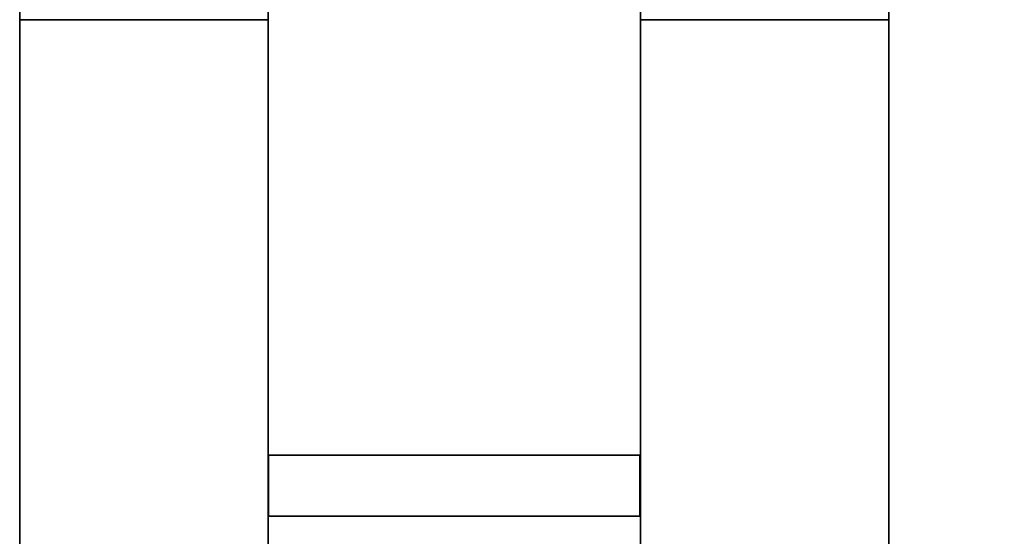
# Model space of a CAD drawing. Header units: millimetres. Extents: x -35 to 33166, y -35 to 31591.
# Tile 98 of 100: x 13803 to 14206, y 1226 to 1437. Entities that reach past the tile are written whole.
import ezdxf

# ---------------------------------------------------------------- set-up
doc = ezdxf.new("R2010")
doc.units = ezdxf.units.MM
doc.header["$LTSCALE"] = 25.4
doc.layers.get('0').update_dxf_attribs({"true_color": 0xffffff})
doc.layers.add('ICF - L1', color=7, linetype='Continuous', true_color=0xb4b464)
doc.layers.add('ICF - L2', color=7, linetype='Continuous', true_color=0x64ff64)

# ---------------------------------------------------------------- blocks, each defined once
blk = doc.blocks.new('6XR35_90_C_Web')
for p, q in [((-76.07, -46.84, -12.5), (-76.07, 46.84, -12.5)), ((-76.07, 46.84, -12.5), (76.07, 46.84, -12.5)), ((76.07, 46.84, 12.5), (-76.07, 46.84, 12.5)), ((-76.07, 46.84, 12.5), (-76.07, -46.84, 12.5)), ((-76.07, 46.84, -12.5), (-76.07, 46.84, 12.5)), ((76.07, 46.84, -12.5), (76.07, -46.84, -12.5)), ((76.07, -46.84, 12.5), (76.07, 46.84, 12.5)), ((76.07, 46.84, 12.5), (76.07, 46.84, -12.5)), ((76.07, -46.84, -12.5), (-76.07, -46.84, -12.5)), ((-76.07, -46.84, 12.5), (76.07, -46.84, 12.5)), ((-76.07, -46.84, 12.5), (-76.07, -46.84, -12.5)), ((76.07, -46.84, -12.5), (76.07, -46.84, 12.5))]:
    blk.add_line(p, q)
blk = doc.blocks.new('Group8134')
for p, q in [((-571.55, -355.6, 457.2), (-571.55, -254, 457.2)), ((-571.55, -254, 457.2), (-571.55, -254, 0)), ((-571.55, -254, 0), (-571.55, -355.6, 0)), ((-571.55, -254, 0), (-254, -254, 0)), ((-571.55, -254, 457.2), (-254, -254, 457.2)), ((-254, -254, 0), (-254, -402.8, 0)), ((-254, -254, 457.2), (-254, -254, 0)), ((-254, -254, 457.2), (-254, -402.8, 457.2)), ((-571.55, -355.6, 0), (-571.55, -355.6, 457.2)), ((-571.55, -355.6, 0), (-355.6, -355.6, 0)), ((-355.6, -355.6, 457.2), (-571.55, -355.6, 457.2)), ((-355.6, -355.6, 0), (-355.6, -402.8, 0)), ((-355.6, -402.8, 457.2), (-355.6, -355.6, 457.2)), ((-355.6, -355.6, 457.2), (-355.6, -355.6, 0)), ((-254, -402.8, 457.2), (-355.6, -402.8, 457.2)), ((-355.6, -402.8, 457.2), (-355.6, -402.8, 0)), ((-355.6, -402.8, 0), (-254, -402.8, 0)), ((-254, -402.8, 0), (-254, -402.8, 457.2))]:
    blk.add_line(p, q)
blk = doc.blocks.new('Group8135')
for p, q in [((-571.55, -101.6, 457.2), (-571.55, 0, 457.2)), ((-571.55, 0, 457.2), (-571.55, 0, 0)), ((-571.55, 0, 0), (-571.55, -101.6, 0)), ((-571.55, 0, 457.2), (0, 0, 457.2)), ((-571.55, 0, 0), (0, 0, 0)), ((-571.55, -101.6, 0), (-571.55, -101.6, 457.2)), ((-571.55, -101.6, 0), (-227.79, -101.6, 0)), ((-571.55, -101.6, 457.2), (-227.79, -101.6, 457.2))]:
    blk.add_line(p, q)
blk = doc.blocks.new('6XR35_90_C_MSG#63')
for name in ['Group8135', 'Group8134']:
    blk.add_blockref(name, (0, 0))
at = {"extrusion": (1, -1.02405e-15, 1.15708e-14)}
blk.add_blockref('6XR35_90_C_Web', (-177.67, 358.96, -381), dxfattribs=at)
at = {"extrusion": (1, -1.02405e-15, -1.15708e-14)}
blk.add_blockref('6XR35_90_C_Web', (-177.67, 97.84, -381), dxfattribs=at)
blk = doc.blocks.new('Group7827')
for p, q in [((-402.8, -254, 0), (-402.8, -355.6, 0)), ((-402.8, -355.6, 457.2), (-402.8, -254, 457.2)), ((-402.8, -254, 457.2), (-402.8, -254, 0)), ((-254, -254, 0), (-402.8, -254, 0)), ((-254, -254, 457.2), (-402.8, -254, 457.2)), ((-254, -254, 0), (-254, -571.55, 0)), ((-254, -254, 457.2), (-254, -254, 0)), ((-254, -254, 457.2), (-254, -571.55, 457.2)), ((-402.8, -355.6, 0), (-402.8, -355.6, 457.2)), ((-355.6, -355.6, 457.2), (-402.8, -355.6, 457.2)), ((-402.8, -355.6, 0), (-355.6, -355.6, 0)), ((-355.6, -571.55, 457.2), (-355.6, -355.6, 457.2)), ((-355.6, -355.6, 457.2), (-355.6, -355.6, 0)), ((-355.6, -355.6, 0), (-355.6, -571.55, 0)), ((-355.6, -571.55, 0), (-254, -571.55, 0)), ((-254, -571.55, 457.2), (-355.6, -571.55, 457.2)), ((-355.6, -571.55, 457.2), (-355.6, -571.55, 0)), ((-254, -571.55, 0), (-254, -571.55, 457.2))]:
    blk.add_line(p, q)
blk = doc.blocks.new('Group7828')
for p, q in [((0, 0, 0), (0, -571.55, 0)), ((0, 0, 457.2), (0, -571.55, 457.2)), ((-101.6, -571.55, 457.2), (-101.6, -227.96, 457.2)), ((-101.6, -227.96, 0), (-101.6, -571.55, 0))]:
    blk.add_line(p, q)
blk = doc.blocks.new('6XR35_90_C_MSG#26')
for name in ['Group7828', 'Group7827']:
    blk.add_blockref(name, (0, 0))
at = {"extrusion": (9.17096e-16, 1, -1.15708e-14)}
blk.add_blockref('6XR35_90_C_Web', (177.8, 99.45, -381), dxfattribs=at)
at = {"extrusion": (9.17096e-16, 1, 1.15708e-14)}
blk.add_blockref('6XR35_90_C_Web', (177.8, 360.57, -381), dxfattribs=at)
blk = doc.blocks.new('Group7830')
for p, q in [((-571.55, -355.6, 457.2), (-571.55, -254, 457.2)), ((-571.55, -254, 457.2), (-571.55, -254, 0)), ((-571.55, -254, 0), (-571.55, -355.6, 0)), ((-571.55, -254, 0), (-254, -254, 0)), ((-571.55, -254, 457.2), (-254, -254, 457.2)), ((-571.55, -355.6, 0), (-571.55, -355.6, 457.2)), ((-571.55, -355.6, 0), (-355.6, -355.6, 0)), ((-571.55, -355.6, 457.2), (-355.6, -355.6, 457.2))]:
    blk.add_line(p, q)
blk = doc.blocks.new('Group7831')
for p, q in [((-571.55, 0, 457.2), (0, 0, 457.2)), ((-571.55, 0, 0), (0, 0, 0)), ((-571.55, 0, 457.2), (-571.55, 0, 0)), ((-571.55, -101.6, 457.2), (-571.55, 0, 457.2)), ((-571.55, 0, 0), (-571.55, -101.6, 0)), ((-571.55, -101.6, 0), (-571.55, -101.6, 457.2)), ((-571.55, -101.6, 0), (-227.79, -101.6, 0)), ((-571.55, -101.6, 457.2), (-227.79, -101.6, 457.2))]:
    blk.add_line(p, q)
blk = doc.blocks.new('6XR35_90_C_MSG#27')
for name in ['Group7831', 'Group7830']:
    blk.add_blockref(name, (0, 0))
blk = doc.blocks.new('Group8488')
for p, q in [((-571.55, -355.6, 457.2), (-571.55, -254, 457.2)), ((-571.55, -254, 457.2), (-571.55, -254, 0)), ((-571.55, -254, 0), (-571.55, -355.6, 0)), ((-571.55, -254, 457.2), (-254, -254, 457.2)), ((-571.55, -254, 0), (-254, -254, 0)), ((-571.55, -355.6, 0), (-571.55, -355.6, 457.2)), ((-571.55, -355.6, 457.2), (-355.6, -355.6, 457.2)), ((-571.55, -355.6, 0), (-355.6, -355.6, 0))]:
    blk.add_line(p, q)
blk = doc.blocks.new('Group8489')
for p, q in [((-571.55, 0, 0), (0, 0, 0)), ((-571.55, -101.6, 0), (-571.55, 0, 0)), ((-571.55, -101.6, 457.2), (-571.55, 0, 457.2)), ((-571.55, 0, 457.2), (-571.55, 0, 0)), ((-571.55, 0, 457.2), (0, 0, 457.2)), ((-571.55, -101.6, 0), (-227.79, -101.6, 0)), ((-571.55, -101.6, 0), (-571.55, -101.6, 457.2)), ((-227.79, -101.6, 457.2), (-571.55, -101.6, 457.2))]:
    blk.add_line(p, q)
blk = doc.blocks.new('6XR35_90_C_MSG#95')
for name in ['Group8489', 'Group8488']:
    blk.add_blockref(name, (0, 0))
blk = doc.blocks.new('Group8650')
for p, q in [((-571.55, -355.6, 457.2), (-571.55, -254, 457.2)), ((-571.55, -254, 457.2), (-571.55, -254, 0)), ((-571.55, -254, 0), (-571.55, -355.6, 0)), ((-571.55, -254, 0), (-254, -254, 0)), ((-571.55, -254, 457.2), (-254, -254, 457.2)), ((-254, -254, 0), (-254, -402.8, 0)), ((-254, -254, 457.2), (-254, -254, 0)), ((-254, -254, 457.2), (-254, -402.8, 457.2)), ((-571.55, -355.6, 457.2), (-571.55, -355.6, 0)), ((-571.55, -355.6, 0), (-355.6, -355.6, 0)), ((-355.6, -355.6, 457.2), (-571.55, -355.6, 457.2)), ((-355.6, -355.6, 0), (-355.6, -402.8, 0)), ((-355.6, -402.8, 457.2), (-355.6, -355.6, 457.2)), ((-355.6, -355.6, 457.2), (-355.6, -355.6, 0)), ((-254, -402.8, 457.2), (-355.6, -402.8, 457.2)), ((-355.6, -402.8, 457.2), (-355.6, -402.8, 0)), ((-355.6, -402.8, 0), (-254, -402.8, 0)), ((-254, -402.8, 0), (-254, -402.8, 457.2))]:
    blk.add_line(p, q)
blk = doc.blocks.new('Group#295')
for p, q in [((-571.55, -101.6, 457.2), (-571.55, 0, 457.2)), ((-571.55, 0, 457.2), (-571.55, 0, 0)), ((-571.55, 0, 0), (-571.55, -101.6, 0)), ((-571.55, 0, 457.2), (0, 0, 457.2)), ((-571.55, 0, 0), (0, 0, 0)), ((-571.55, -101.6, 0), (-571.55, -101.6, 457.2)), ((-571.55, -101.6, 0), (-227.79, -101.6, 0)), ((-571.55, -101.6, 457.2), (-227.79, -101.6, 457.2))]:
    blk.add_line(p, q)
blk = doc.blocks.new('6XR35_90_C_MSG#129')
for name in ['Group#295', 'Group8650']:
    blk.add_blockref(name, (0, 0))
at = {"extrusion": (1, -1.02405e-15, 1.15708e-14)}
blk.add_blockref('6XR35_90_C_Web', (-177.67, 358.96, -381), dxfattribs=at)
at = {"extrusion": (1, -1.02405e-15, -1.15708e-14)}
blk.add_blockref('6XR35_90_C_Web', (-177.67, 97.84, -381), dxfattribs=at)
blk = doc.blocks.new('Group#1499')
for p, q in [((-402.8, -254, 0), (-402.8, -355.6, 0)), ((-402.8, -355.6, 457.2), (-402.8, -254, 457.2)), ((-402.8, -254, 457.2), (-402.8, -254, 0)), ((-254, -254, 0), (-402.8, -254, 0)), ((-254, -254, 457.2), (-402.8, -254, 457.2)), ((-254, -254, 0), (-254, -571.55, 0)), ((-254, -254, 457.2), (-254, -254, 0)), ((-254, -254, 457.2), (-254, -571.55, 457.2)), ((-402.8, -355.6, 0), (-402.8, -355.6, 457.2)), ((-355.6, -355.6, 457.2), (-402.8, -355.6, 457.2)), ((-402.8, -355.6, 0), (-355.6, -355.6, 0)), ((-355.6, -571.55, 457.2), (-355.6, -355.6, 457.2)), ((-355.6, -355.6, 457.2), (-355.6, -355.6, 0)), ((-355.6, -355.6, 0), (-355.6, -571.55, 0)), ((-355.6, -571.55, 0), (-355.6, -571.55, 457.2)), ((-355.6, -571.55, 0), (-254, -571.55, 0)), ((-254, -571.55, 457.2), (-355.6, -571.55, 457.2)), ((-254, -571.55, 0), (-254, -571.55, 457.2))]:
    blk.add_line(p, q)
blk = doc.blocks.new('Group#1500')
for p, q in [((0, 0, 0), (0, -571.55, 0)), ((0, 0, 457.2), (0, -571.55, 457.2)), ((-101.6, -571.55, 457.2), (-101.6, -227.96, 457.2)), ((-101.6, -227.96, 0), (-101.6, -571.55, 0)), ((-101.6, -571.55, 0), (0, -571.55, 0)), ((0, -571.55, 457.2), (-101.6, -571.55, 457.2)), ((-101.6, -571.55, 457.2), (-101.6, -571.55, 0)), ((0, -571.55, 0), (0, -571.55, 457.2))]:
    blk.add_line(p, q)
blk = doc.blocks.new('6XR35_90_C_MSG#165')
for name in ['Group#1500', 'Group#1499']:
    blk.add_blockref(name, (0, 0))
at = {"extrusion": (9.17096e-16, 1, -1.15708e-14)}
blk.add_blockref('6XR35_90_C_Web', (177.8, 99.45, -381), dxfattribs=at)
at = {"extrusion": (9.17096e-16, 1, 1.15708e-14)}
blk.add_blockref('6XR35_90_C_Web', (177.8, 360.57, -381), dxfattribs=at)
blk = doc.blocks.new('Group#1501')
for p, q in [((-571.55, -355.6, 457.2), (-571.55, -254, 457.2)), ((-571.55, -254, 457.2), (-571.55, -254, 0)), ((-571.55, -254, 0), (-571.55, -355.6, 0)), ((-571.55, -254, 0), (-254, -254, 0)), ((-571.55, -254, 457.2), (-254, -254, 457.2)), ((-571.55, -355.6, 0), (-571.55, -355.6, 457.2)), ((-355.6, -355.6, 0), (-571.55, -355.6, 0)), ((-571.55, -355.6, 457.2), (-355.6, -355.6, 457.2))]:
    blk.add_line(p, q)
blk = doc.blocks.new('Group#1502')
for p, q in [((-571.55, -101.6, 457.2), (-571.55, 0, 457.2)), ((-571.55, 0, 457.2), (-571.55, 0, 0)), ((-571.55, 0, 0), (-571.55, -101.6, 0)), ((-571.55, 0, 457.2), (0, 0, 457.2)), ((-571.55, 0, 0), (0, 0, 0)), ((-571.55, -101.6, 0), (-571.55, -101.6, 457.2)), ((-571.55, -101.6, 457.2), (-227.79, -101.6, 457.2)), ((-571.55, -101.6, 0), (-227.79, -101.6, 0))]:
    blk.add_line(p, q)
blk = doc.blocks.new('6XR35_90_C_MSG#166')
for name in ['Group#1502', 'Group#1501']:
    blk.add_blockref(name, (0, 0))
blk = doc.blocks.new('Group#3337')
for p, q in [((-571.55, -355.6, 457.2), (-571.55, -254, 457.2)), ((-571.55, -254, 457.2), (-571.55, -254, 0)), ((-571.55, -254, 0), (-571.55, -355.6, 0)), ((-571.55, -254, 0), (-254, -254, 0)), ((-571.55, -254, 457.2), (-254, -254, 457.2)), ((-254, -254, 0), (-254, -402.8, 0)), ((-254, -254, 457.2), (-254, -254, 0)), ((-254, -254, 457.2), (-254, -402.8, 457.2)), ((-571.55, -355.6, 0), (-571.55, -355.6, 457.2)), ((-571.55, -355.6, 0), (-355.6, -355.6, 0)), ((-355.6, -355.6, 457.2), (-571.55, -355.6, 457.2)), ((-355.6, -355.6, 0), (-355.6, -402.8, 0)), ((-355.6, -402.8, 457.2), (-355.6, -355.6, 457.2)), ((-355.6, -355.6, 457.2), (-355.6, -355.6, 0)), ((-254, -402.8, 457.2), (-355.6, -402.8, 457.2)), ((-355.6, -402.8, 457.2), (-355.6, -402.8, 0)), ((-355.6, -402.8, 0), (-254, -402.8, 0)), ((-254, -402.8, 0), (-254, -402.8, 457.2))]:
    blk.add_line(p, q)
blk = doc.blocks.new('Group9290')
for p, q in [((-571.55, 0, 457.2), (0, 0, 457.2)), ((-571.55, 0, 0), (0, 0, 0)), ((-571.55, -101.6, 0), (-227.79, -101.6, 0)), ((-571.55, -101.6, 457.2), (-227.79, -101.6, 457.2))]:
    blk.add_line(p, q)
blk = doc.blocks.new('6XR35_90_C_MSG#202')
for name in ['Group9290', 'Group#3337']:
    blk.add_blockref(name, (0, 0))
at = {"extrusion": (1, -1.02405e-15, 1.15708e-14)}
blk.add_blockref('6XR35_90_C_Web', (-177.67, 358.96, -381), dxfattribs=at)
at = {"extrusion": (1, -1.02405e-15, -1.15708e-14)}
blk.add_blockref('6XR35_90_C_Web', (-177.67, 97.84, -381), dxfattribs=at)
blk = doc.blocks.new('Group#3553')
for p, q in [((-402.8, -254, 0), (-402.8, -355.6, 0)), ((-402.8, -355.6, 457.2), (-402.8, -254, 457.2)), ((-402.8, -254, 457.2), (-402.8, -254, 0)), ((-254, -254, 0), (-402.8, -254, 0)), ((-254, -254, 457.2), (-402.8, -254, 457.2)), ((-254, -254, 0), (-254, -571.55, 0)), ((-254, -254, 457.2), (-254, -254, 0)), ((-254, -254, 457.2), (-254, -571.55, 457.2)), ((-402.8, -355.6, 0), (-402.8, -355.6, 457.2)), ((-402.8, -355.6, 0), (-355.6, -355.6, 0)), ((-355.6, -355.6, 457.2), (-402.8, -355.6, 457.2)), ((-355.6, -571.55, 457.2), (-355.6, -355.6, 457.2)), ((-355.6, -355.6, 457.2), (-355.6, -355.6, 0)), ((-355.6, -355.6, 0), (-355.6, -571.55, 0)), ((-355.6, -571.55, 0), (-355.6, -571.55, 457.2)), ((-355.6, -571.55, 0), (-254, -571.55, 0)), ((-254, -571.55, 457.2), (-355.6, -571.55, 457.2)), ((-254, -571.55, 0), (-254, -571.55, 457.2))]:
    blk.add_line(p, q)
blk = doc.blocks.new('Group9594')
for p, q in [((0, 0, 0), (0, -571.55, 0)), ((0, 0, 457.2), (0, -571.55, 457.2)), ((-101.6, -227.96, 0), (-101.6, -571.55, 0)), ((-101.6, -571.55, 457.2), (-101.6, -227.96, 457.2))]:
    blk.add_line(p, q)
blk = doc.blocks.new('6XR35_90_C_MSG#234')
for name in ['Group9594', 'Group#3553']:
    blk.add_blockref(name, (0, 0))
at = {"extrusion": (9.17096e-16, 1, -1.15708e-14)}
blk.add_blockref('6XR35_90_C_Web', (177.8, 99.45, -381), dxfattribs=at)
at = {"extrusion": (9.17096e-16, 1, 1.15708e-14)}
blk.add_blockref('6XR35_90_C_Web', (177.8, 360.57, -381), dxfattribs=at)
blk = doc.blocks.new('Group#3977')
for p, q in [((-355.88, -254, 98.33), (-571.55, -254, 98.33)), ((-571.55, -254, 98.33), (-571.55, -355.59, 98.33)), ((-571.55, -254, 250.87), (-355.88, -254, 250.87)), ((-571.55, -355.59, 250.87), (-571.55, -254, 250.87)), ((-571.55, -254, 98.33), (-571.55, -254, 0)), ((-571.55, -254, 0), (-571.55, -355.6, 0)), ((-571.55, -355.6, 457.2), (-571.55, -254, 457.2)), ((-571.55, -254, 457.2), (-571.55, -254, 250.87)), ((-571.55, -254, 457.2), (-254, -254, 457.2)), ((-571.55, -254, 0), (-254, -254, 0)), ((-355.88, -355.6, 98.33), (-355.88, -254, 98.33)), ((-355.88, -254, 250.87), (-355.88, -355.6, 250.87)), ((-355.88, -254, 250.87), (-355.88, -254, 98.33)), ((-254, -254, 0), (-254, -402.8, 0)), ((-254, -254, 0), (-254, -254, 457.2)), ((-254, -254, 457.2), (-254, -402.8, 457.2)), ((-571.55, -355.6, 457.2), (-571.55, -355.59, 250.87)), ((-571.55, -355.59, 250.87), (-355.88, -355.6, 250.87)), ((-355.88, -355.6, 98.33), (-571.55, -355.59, 98.33)), ((-571.55, -355.59, 98.33), (-571.55, -355.6, 0)), ((-571.55, -355.6, 0), (-355.6, -355.6, 0)), ((-355.6, -355.6, 457.2), (-571.55, -355.6, 457.2)), ((-355.88, -355.6, 98.33), (-355.88, -355.6, 250.87)), ((-355.6, -355.6, 457.2), (-355.6, -355.6, 0)), ((-355.6, -355.6, 0), (-355.6, -402.8, 0)), ((-355.6, -402.8, 457.2), (-355.6, -355.6, 457.2)), ((-254, -402.8, 457.2), (-355.6, -402.8, 457.2)), ((-355.6, -402.8, 457.2), (-355.6, -402.8, 0)), ((-355.6, -402.8, 0), (-254, -402.8, 0)), ((-254, -402.8, 0), (-254, -402.8, 457.2))]:
    blk.add_line(p, q)
blk = doc.blocks.new('Group#3978')
for p, q in [((-571.55, 0, 457.2), (0, 0, 457.2)), ((-571.55, 0, 0), (0, 0, 0)), ((-571.55, -101.6, 457.2), (-227.79, -101.6, 457.2)), ((-571.55, -101.6, 0), (-227.79, -101.6, 0))]:
    blk.add_line(p, q)
blk = doc.blocks.new('Group10154')
for p, q in [((-76.07, 0.49, 12.5), (76.07, 0.49, 12.5)), ((76.07, 0.49, -12.5), (-76.07, 0.49, -12.5)), ((-76.07, 0.49, -12.5), (-76.07, 0.49, 12.5)), ((-76.07, -46.84, -12.5), (-76.07, 0.49, -12.5)), ((-76.07, -46.84, 12.5), (-76.07, 0.49, 12.5)), ((76.07, 0.49, 12.5), (76.07, 0.49, -12.5)), ((76.07, -46.84, -12.5), (76.07, 0.49, -12.5)), ((76.07, -46.84, 12.5), (76.07, 0.49, 12.5)), ((-76.07, -46.84, -12.5), (76.07, -46.84, -12.5)), ((76.07, -46.84, 12.5), (-76.07, -46.84, 12.5)), ((-76.07, -46.84, 12.5), (-76.07, -46.84, -12.5)), ((76.07, -46.84, 12.5), (76.07, -46.84, -12.5))]:
    blk.add_line(p, q)
blk = doc.blocks.new('6XR35_90_C_MSG#273')
for name in ['Group#3978', 'Group#3977']:
    blk.add_blockref(name, (0, 0))
at = {"extrusion": (1, -1.02405e-15, 1.15708e-14)}
blk.add_blockref('6XR35_90_C_Web', (-177.67, 358.96, -381), dxfattribs=at)
at = {"extrusion": (1, -1.02405e-15, -1.15708e-14)}
blk.add_blockref('Group10154', (-177.67, 97.84, -381), dxfattribs=at)
blk = doc.blocks.new('Group3573')
at = {"layer": 'ICF - L1', "extrusion": (0, 0, -1), "zscale": -1}
for name, p, rotation in [('6XR35_90_C_MSG#27', (-14158.51, 2008.52, 100), 89.99999999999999), ('6XR35_90_C_MSG#95', (-14158.51, 2008.52, -814.4), 89.99999999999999), ('6XR35_90_C_MSG#166', (-14158.51, 2008.52, -1728.8), 89.99999999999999), ('6XR35_90_C_MSG#63', (-13802.91, 865.42, -357.2), 270), ('6XR35_90_C_MSG#129', (-13802.91, 865.42, -1271.6), 270), ('6XR35_90_C_MSG#202', (-13802.91, 865.42, -2186), 270), ('6XR35_90_C_MSG#273', (-13802.91, 865.42, -3100.4), 270)]:
    blk.add_blockref(name, p, dxfattribs=dict(at, rotation=rotation))
at = {"layer": 'ICF - L1', "rotation": 180}
for name, p in [('6XR35_90_C_MSG#26', (13802.91, 865.42, -100)), ('6XR35_90_C_MSG#26', (13802.91, 865.42, 814.4)), ('6XR35_90_C_MSG#165', (13802.91, 865.42, 1728.8)), ('6XR35_90_C_MSG#234', (13802.91, 865.42, 2643.2))]:
    blk.add_blockref(name, p, dxfattribs=at)
blk = doc.blocks.new('Group#3752')
for p, q in [((-402.8, -254, 0), (-402.8, -355.6, 0)), ((-402.8, -355.6, 457.2), (-402.8, -254, 457.2)), ((-402.8, -254, 457.2), (-402.8, -254, 0)), ((-254, -254, 0), (-402.8, -254, 0)), ((-254, -254, 457.2), (-402.8, -254, 457.2)), ((-254, -254, 0), (-254, -571.55, 0)), ((-254, -254, 457.2), (-254, -254, 0)), ((-254, -254, 457.2), (-254, -571.55, 457.2)), ((-402.8, -355.6, 0), (-402.8, -355.6, 457.2)), ((-355.6, -355.6, 457.2), (-402.8, -355.6, 457.2)), ((-402.8, -355.6, 0), (-355.6, -355.6, 0)), ((-355.6, -571.55, 457.2), (-355.6, -355.6, 457.2)), ((-355.6, -355.6, 457.2), (-355.6, -355.6, 0)), ((-355.6, -355.6, 0), (-355.6, -571.55, 0)), ((-355.6, -571.55, 0), (-254, -571.55, 0)), ((-254, -571.55, 457.2), (-355.6, -571.55, 457.2)), ((-355.6, -571.55, 457.2), (-355.6, -571.55, 0)), ((-254, -571.55, 0), (-254, -571.55, 457.2))]:
    blk.add_line(p, q)
blk = doc.blocks.new('Group#3753')
for p, q in [((0, 0, 0), (0, -571.55, 0)), ((0, 0, 457.2), (0, -571.55, 457.2)), ((-101.6, -571.55, 457.2), (-101.6, -227.96, 457.2)), ((-101.6, -227.96, 0), (-101.6, -571.55, 0))]:
    blk.add_line(p, q)
blk = doc.blocks.new('6XR35_90_C#3_MSG#12')
for name in ['Group#3753', 'Group#3752']:
    blk.add_blockref(name, (0, 0))
at = {"extrusion": (9.17096e-16, 1, -1.15708e-14)}
blk.add_blockref('6XR35_90_C_Web', (177.8, 99.45, -381), dxfattribs=at)
at = {"extrusion": (9.17096e-16, 1, 1.15708e-14)}
blk.add_blockref('6XR35_90_C_Web', (177.8, 360.57, -381), dxfattribs=at)
blk = doc.blocks.new('Group#4778')
for p, q in [((-571.55, -355.6, 457.2), (-571.55, -254, 457.2)), ((-571.55, -254, 457.2), (-571.55, -254, 0)), ((-571.55, -254, 0), (-571.55, -355.6, 0)), ((-571.55, -254, 0), (-254, -254, 0)), ((-571.55, -254, 457.2), (-254, -254, 457.2)), ((-571.55, -355.6, 0), (-571.55, -355.6, 457.2)), ((-571.55, -355.6, 0), (-355.6, -355.6, 0)), ((-571.55, -355.6, 457.2), (-355.6, -355.6, 457.2))]:
    blk.add_line(p, q)
blk = doc.blocks.new('Group#4779')
for p, q in [((-571.55, -101.6, 457.2), (-571.55, 0, 457.2)), ((-571.55, 0, 457.2), (-571.55, 0, 0)), ((-571.55, 0, 0), (-571.55, -101.6, 0)), ((-571.55, 0, 0), (0, 0, 0)), ((-571.55, 0, 457.2), (0, 0, 457.2)), ((-571.55, -101.6, 0), (-571.55, -101.6, 457.2)), ((-571.55, -101.6, 0), (-227.79, -101.6, 0)), ((-571.55, -101.6, 457.2), (-227.79, -101.6, 457.2))]:
    blk.add_line(p, q)
blk = doc.blocks.new('6XR35_90_C#3_MSG#44')
for name in ['Group#4779', 'Group#4778']:
    blk.add_blockref(name, (0, 0))
blk = doc.blocks.new('Group9438')
for p, q in [((-254, -254, 0), (-254, -571.55, 0)), ((-254, -254, 457.2), (-254, -571.55, 457.2)), ((-355.6, -355.6, 457.2), (-355.6, -571.55, 457.2)), ((-355.6, -355.6, 0), (-355.6, -571.55, 0)), ((-355.6, -571.55, 0), (-254, -571.55, 0)), ((-254, -571.55, 457.2), (-355.6, -571.55, 457.2)), ((-355.6, -571.55, 457.2), (-355.6, -571.55, 0)), ((-254, -571.55, 0), (-254, -571.55, 457.2))]:
    blk.add_line(p, q)
blk = doc.blocks.new('Group9439')
for p, q in [((0, 0, 0), (0, -571.55, 0)), ((0, 0, 457.2), (0, -571.55, 457.2)), ((-101.6, -227.96, 0), (-101.6, -571.55, 0)), ((-101.6, -227.96, 457.2), (-101.6, -571.55, 457.2)), ((-101.6, -571.55, 0), (0, -571.55, 0)), ((0, -571.55, 457.2), (-101.6, -571.55, 457.2)), ((-101.6, -571.55, 457.2), (-101.6, -571.55, 0)), ((0, -571.55, 0), (0, -571.55, 457.2))]:
    blk.add_line(p, q)
blk = doc.blocks.new('6XR35_90_C#3_MSG#32')
for name in ['Group9439', 'Group9438']:
    blk.add_blockref(name, (0, 0))
blk = doc.blocks.new('Group9435')
for p, q in [((-571.55, -355.6, 457.2), (-571.55, -254, 457.2)), ((-571.55, -254, 457.2), (-571.55, -254, 0)), ((-571.55, -254, 0), (-571.55, -355.6, 0)), ((-571.55, -254, 0), (-254, -254, 0)), ((-571.55, -254, 457.2), (-254, -254, 457.2)), ((-254, -254, 0), (-254, -402.8, 0)), ((-254, -254, 457.2), (-254, -254, 0)), ((-254, -254, 457.2), (-254, -402.8, 457.2)), ((-571.55, -355.6, 0), (-571.55, -355.6, 457.2)), ((-571.55, -355.6, 0), (-355.6, -355.6, 0)), ((-355.6, -355.6, 457.2), (-571.55, -355.6, 457.2)), ((-355.6, -355.6, 0), (-355.6, -402.8, 0)), ((-355.6, -402.8, 457.2), (-355.6, -355.6, 457.2)), ((-355.6, -355.6, 457.2), (-355.6, -355.6, 0)), ((-254, -402.8, 457.2), (-355.6, -402.8, 457.2)), ((-355.6, -402.8, 457.2), (-355.6, -402.8, 0)), ((-355.6, -402.8, 0), (-254, -402.8, 0)), ((-254, -402.8, 0), (-254, -402.8, 457.2))]:
    blk.add_line(p, q)
blk = doc.blocks.new('Group9436')
for p, q in [((-571.55, 0, 0), (0, 0, 0)), ((-571.55, 0, 457.2), (0, 0, 457.2)), ((-571.55, -101.6, 0), (-227.79, -101.6, 0)), ((-571.55, -101.6, 457.2), (-227.79, -101.6, 457.2))]:
    blk.add_line(p, q)
blk = doc.blocks.new('6XR35_90_C#3_MSG#31')
for name in ['Group9436', 'Group9435']:
    blk.add_blockref(name, (0, 0))
at = {"extrusion": (1, -1.02405e-15, 1.15708e-14)}
blk.add_blockref('6XR35_90_C_Web', (-177.67, 358.96, -381), dxfattribs=at)
at = {"extrusion": (1, -1.02405e-15, -1.15708e-14)}
blk.add_blockref('6XR35_90_C_Web', (-177.67, 97.84, -381), dxfattribs=at)
blk = doc.blocks.new('Group9880')
for p, q in [((-571.55, -355.6, 457.2), (-571.55, -254, 457.2)), ((-571.55, -254, 457.2), (-571.55, -254, 0)), ((-571.55, -254, 0), (-571.55, -355.6, 0)), ((-571.55, -254, 0), (-254, -254, 0)), ((-571.55, -254, 457.2), (-254, -254, 457.2)), ((-254, -254, 0), (-254, -402.8, 0)), ((-254, -254, 457.2), (-254, -254, 0)), ((-254, -254, 457.2), (-254, -402.8, 457.2)), ((-571.55, -355.6, 0), (-571.55, -355.6, 457.2)), ((-571.55, -355.6, 0), (-355.6, -355.6, 0)), ((-355.6, -355.6, 457.2), (-571.55, -355.6, 457.2)), ((-355.6, -355.6, 0), (-355.6, -402.8, 0)), ((-355.6, -402.8, 457.2), (-355.6, -355.6, 457.2)), ((-355.6, -355.6, 457.2), (-355.6, -355.6, 0)), ((-254, -402.8, 457.2), (-355.6, -402.8, 457.2)), ((-355.6, -402.8, 457.2), (-355.6, -402.8, 0)), ((-355.6, -402.8, 0), (-254, -402.8, 0)), ((-254, -402.8, 0), (-254, -402.8, 457.2))]:
    blk.add_line(p, q)
blk = doc.blocks.new('Group9881')
for p, q in [((-571.55, -101.6, 457.2), (-571.55, 0, 457.2)), ((-571.55, 0, 457.2), (-571.55, 0, 0)), ((-571.55, 0, 0), (-571.55, -101.6, 0)), ((-571.55, 0, 0), (0, 0, 0)), ((-571.55, 0, 457.2), (0, 0, 457.2)), ((-571.55, -101.6, 0), (-571.55, -101.6, 457.2)), ((-571.55, -101.6, 0), (-227.79, -101.6, 0)), ((-571.55, -101.6, 457.2), (-227.79, -101.6, 457.2))]:
    blk.add_line(p, q)
blk = doc.blocks.new('6XR35_90_C#3_MSG#56')
for name in ['Group9881', 'Group9880']:
    blk.add_blockref(name, (0, 0))
at = {"extrusion": (1, -1.02405e-15, 1.15708e-14)}
blk.add_blockref('6XR35_90_C_Web', (-177.67, 358.96, -381), dxfattribs=at)
at = {"extrusion": (1, -1.02405e-15, -1.15708e-14)}
blk.add_blockref('6XR35_90_C_Web', (-177.67, 97.84, -381), dxfattribs=at)
blk = doc.blocks.new('Group10002')
for p, q in [((-402.8, -254, 0), (-402.8, -355.6, 0)), ((-402.8, -355.6, 457.2), (-402.8, -254, 457.2)), ((-402.8, -254, 457.2), (-402.8, -254, 0)), ((-254, -254, 0), (-402.8, -254, 0)), ((-254, -254, 457.2), (-402.8, -254, 457.2)), ((-254, -254, 0), (-254, -571.55, 0)), ((-254, -254, 457.2), (-254, -254, 0)), ((-254, -254, 457.2), (-254, -571.55, 457.2)), ((-402.8, -355.6, 0), (-402.8, -355.6, 457.2)), ((-355.6, -355.6, 457.2), (-402.8, -355.6, 457.2)), ((-402.8, -355.6, 0), (-355.6, -355.6, 0)), ((-355.6, -571.55, 457.2), (-355.6, -355.6, 457.2)), ((-355.6, -355.6, 457.2), (-355.6, -355.6, 0)), ((-355.6, -355.6, 0), (-355.6, -571.55, 0)), ((-355.6, -571.55, 0), (-254, -571.55, 0)), ((-254, -571.55, 457.2), (-355.6, -571.55, 457.2)), ((-355.6, -571.55, 457.2), (-355.6, -571.55, 0)), ((-254, -571.55, 0), (-254, -571.55, 457.2))]:
    blk.add_line(p, q)
blk = doc.blocks.new('Group10003')
for p, q in [((0, 0, 0), (0, -571.55, 0)), ((0, 0, 457.2), (0, -571.55, 457.2)), ((-101.6, -227.96, 0), (-101.6, -571.55, 0)), ((-101.6, -571.55, 457.2), (-101.6, -227.96, 457.2)), ((-101.6, -571.55, 0), (0, -571.55, 0)), ((0, -571.55, 457.2), (-101.6, -571.55, 457.2)), ((-101.6, -571.55, 457.2), (-101.6, -571.55, 0)), ((0, -571.55, 0), (0, -571.55, 457.2))]:
    blk.add_line(p, q)
blk = doc.blocks.new('6XR35_90_C#3_MSG#65')
for name in ['Group10003', 'Group10002']:
    blk.add_blockref(name, (0, 0))
at = {"extrusion": (9.17096e-16, 1, -1.15708e-14)}
blk.add_blockref('6XR35_90_C_Web', (177.8, 99.45, -381), dxfattribs=at)
at = {"extrusion": (9.17096e-16, 1, 1.15708e-14)}
blk.add_blockref('6XR35_90_C_Web', (177.8, 360.57, -381), dxfattribs=at)
blk = doc.blocks.new('Group10398')
for p, q in [((-254, -254, 124.2), (-571.55, -254, 124.2)), ((-571.55, -254, 124.2), (-571.55, -355.6, 124.2)), ((-571.55, -254, 124.2), (-571.55, -254, 0)), ((-571.55, -254, 0), (-571.55, -355.6, 0)), ((-571.55, -254, 0), (-254, -254, 0)), ((-571.55, -355.6, 124.2), (-355.6, -355.6, 124.2)), ((-571.55, -355.6, 0), (-571.55, -355.6, 124.2)), ((-571.55, -355.6, 0), (-355.6, -355.6, 0))]:
    blk.add_line(p, q)
blk = doc.blocks.new('Group10399')
for p, q in [((0, 0, 124.2), (-571.55, 0, 124.2)), ((-571.55, 0, 124.2), (-571.55, -101.6, 124.2)), ((-571.55, 0, 124.2), (-571.55, 0, 0)), ((-571.55, 0, 0), (-571.55, -101.6, 0)), ((-571.55, 0, 0), (0, 0, 0)), ((-571.55, -101.6, 124.2), (-227.79, -101.6, 124.2)), ((-571.55, -101.6, 0), (-571.55, -101.6, 124.2)), ((-571.55, -101.6, 0), (-227.79, -101.6, 0))]:
    blk.add_line(p, q)
blk = doc.blocks.new('6XR35_90_C#3_MSG#94')
for name in ['Group10399', 'Group10398']:
    blk.add_blockref(name, (0, 0))
blk = doc.blocks.new('Group10394')
for p, q in [((-402.8, -353.18, 457.2), (-402.8, -254, 457.2)), ((-402.8, -254, 457.2), (-402.8, -254, 0)), ((-402.8, -254, 0), (-402.8, -355.6, 0)), ((-254, -254, 0), (-402.8, -254, 0)), ((-254, -254, 457.2), (-402.8, -254, 457.2)), ((-254, -254, 0), (-254, -571.55, 0)), ((-254, -254, 0), (-254, -254, 457.2)), ((-254, -353.18, 457.2), (-254, -254, 457.2)), ((-254, -353.18, 124.2), (-402.8, -353.18, 124.2)), ((-402.8, -353.18, 124.2), (-402.8, -355.6, 124.2)), ((-254, -353.18, 457.2), (-402.8, -353.18, 457.2)), ((-402.8, -353.18, 457.2), (-402.8, -353.18, 124.2)), ((-254, -571.55, 124.2), (-254, -353.18, 124.2)), ((-254, -353.18, 124.2), (-254, -353.18, 457.2)), ((-402.8, -355.6, 124.2), (-355.6, -355.6, 124.2)), ((-402.8, -355.6, 0), (-402.8, -355.6, 124.2)), ((-402.8, -355.6, 0), (-355.6, -355.6, 0)), ((-355.6, -355.6, 124.2), (-355.6, -571.55, 124.2)), ((-355.6, -355.6, 124.2), (-355.6, -355.6, 0)), ((-355.6, -355.6, 0), (-355.6, -571.55, 0)), ((-355.6, -571.55, 124.2), (-254, -571.55, 124.2)), ((-355.6, -571.55, 0), (-254, -571.55, 0)), ((-355.6, -571.55, 124.2), (-355.6, -571.55, 0)), ((-254, -571.55, 0), (-254, -571.55, 124.2))]:
    blk.add_line(p, q)
blk = doc.blocks.new('Group10395')
for p, q in [((0, 0, 0), (0, -571.55, 0)), ((-101.6, -227.96, 0), (-101.6, -571.55, 0)), ((-101.6, -353.18, 124.2), (-101.6, -571.55, 124.2)), ((0, -571.55, 124.2), (0, -353.18, 124.2)), ((-101.6, -571.55, 124.2), (0, -571.55, 124.2)), ((-101.6, -571.55, 0), (0, -571.55, 0)), ((-101.6, -571.55, 124.2), (-101.6, -571.55, 0)), ((0, -571.55, 0), (0, -571.55, 124.2))]:
    blk.add_line(p, q)
blk = doc.blocks.new('Group#4850')
for p, q in [((-76.07, 24.75, -12.5), (-76.07, 24.75, 12.5)), ((-76.07, 24.75, 12.5), (76.07, 24.75, 12.5)), ((76.07, 24.75, -12.5), (-76.07, 24.75, -12.5)), ((-76.07, 24.75, 12.5), (-76.07, -46.84, 12.5)), ((-76.07, 24.75, -12.5), (-76.07, -46.84, -12.5)), ((76.07, 24.75, 12.5), (76.07, 24.75, -12.5)), ((76.07, 24.75, 12.5), (76.07, -46.84, 12.5)), ((76.07, 24.75, -12.5), (76.07, -46.84, -12.5)), ((-76.07, -46.84, -12.5), (-76.07, -46.84, 12.5)), ((-76.07, -46.84, -12.5), (76.07, -46.84, -12.5)), ((-76.07, -46.84, 12.5), (76.07, -46.84, 12.5)), ((76.07, -46.84, -12.5), (76.07, -46.84, 12.5))]:
    blk.add_line(p, q)
blk = doc.blocks.new('6XR35_90_C#3_MSG#93')
for name in ['Group10395', 'Group10394']:
    blk.add_blockref(name, (0, 0))
at = {"extrusion": (9.17096e-16, 1, -1.15708e-14)}
blk.add_blockref('Group#4850', (177.8, 99.45, -381), dxfattribs=at)
blk = doc.blocks.new('Group3664')
at = {"layer": 'ICF - L2'}
blk.add_blockref('6XR35_90_C#3_MSG#32', (14158.51, 2008.52, 4014.8), dxfattribs=at)
at = {"layer": 'ICF - L2', "extrusion": (0, 0, -1), "zscale": -1}
for name, p, rotation in [('6XR35_90_C#3_MSG#44', (-14158.51, 2008.52, -4472), 89.99999999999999), ('6XR35_90_C#3_MSG#94', (-14158.51, 2008.52, -6300.8), 89.99999999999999), ('6XR35_90_C#3_MSG#31', (-13802.91, 865.42, -4014.8), 270), ('6XR35_90_C#3_MSG#56', (-13802.91, 865.42, -4929.2), 270), ('6XR35_90_C#3_MSG#56', (-13802.91, 865.42, -5843.6), 270)]:
    blk.add_blockref(name, p, dxfattribs=dict(at, rotation=rotation))
at = {"layer": 'ICF - L2', "rotation": 180}
for name, p in [('6XR35_90_C#3_MSG#12', (13802.91, 865.42, 4472)), ('6XR35_90_C#3_MSG#12', (13802.91, 865.42, 3557.6)), ('6XR35_90_C#3_MSG#65', (13802.91, 865.42, 5386.4)), ('6XR35_90_C#3_MSG#93', (13802.91, 865.42, 6300.8))]:
    blk.add_blockref(name, p, dxfattribs=at)

msp = doc.modelspace()

# ---------------------------------------------------------------- block references
for name in ['Group3573', 'Group3664']:
    msp.add_blockref(name, (0, 0))

doc.saveas('drawing.dxf')
